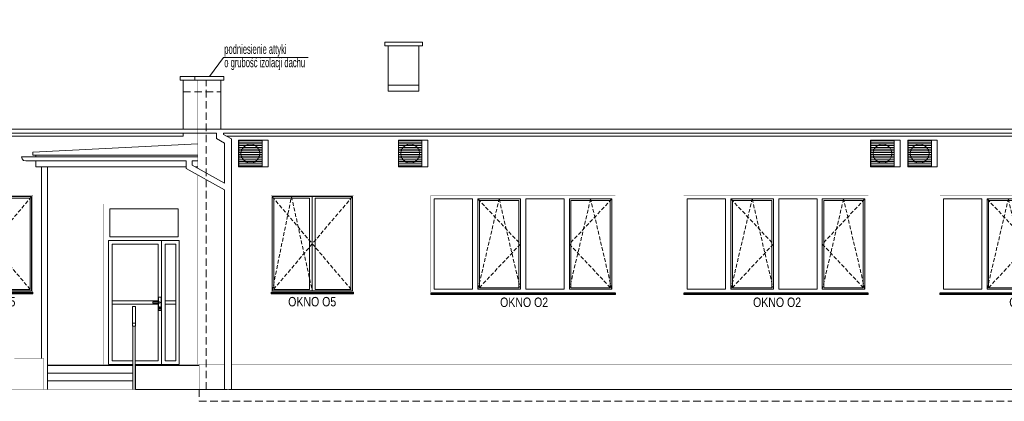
# Model space of a CAD drawing. Header units: millimetres. Extents: x 18880 to 99371, y -5529 to 27899.
# Tile 20 of 161: x 23323 to 24993, y 4172 to 4819. Entities that reach past the tile are written whole.
import ezdxf

# ---------------------------------------------------------------- set-up
doc = ezdxf.new("R2010")
doc.units = ezdxf.units.MM
doc.linetypes.add('DASHED', pattern=[19.05, 12.7, -6.35])
for name, color, linetype, lineweight in [('AA_HATCH', 251, 'Continuous', 0), ('AA_OPIS', 2, 'Continuous', 0), ('AA_WIDOK', 254, 'Continuous', 0)]:
    doc.layers.add(name, color=color, linetype=linetype, lineweight=lineweight)
doc.styles.add('ARIAL', font='arial.ttf')
doc.styles.add('DIM07', font='romans.shx', dxfattribs={"width": 0.7})

# ---------------------------------------------------------------- blocks, each defined once
blk = doc.blocks.new('okno o1a')
at = {"layer": 'AA_OPIS', "linetype": 'DASHED', "ltscale": 0.5}
for points in [[(80, -6), (152, -82.5), (80, -159), (116, -6), (152, -159)], [(307, -6), (235, -82.5), (307, -159), (271, -6), (235, -159)]]:
    blk.add_lwpolyline(points, dxfattribs=at)
at = {"layer": 'AA_WIDOK', "color": 255, "const_width": 0.3}
for points in [[(0, -165.6), (0, 0)], [(0, 0), (313, 0)], [(313, 0), (313, -165.6)]]:
    blk.add_lwpolyline(points, dxfattribs=at)
at = {"layer": 'AA_WIDOK'}
for points in [[(6, -159), (6, -6)], [(6, -6), (71, -6)], [(71, -6), (71, -159)], [(80, -159), (80, -6)], [(80, -6), (152, -6)], [(82.5, -156.5), (82.5, -8.5)], [(82.5, -8.5), (149.5, -8.5)], [(149.5, -8.5), (149.5, -156.5)], [(152, -6), (152, -159)], [(161, -159), (161, -6)], [(161, -6), (226, -6)], [(226, -6), (226, -159)], [(235, -159), (235, -6)], [(235, -6), (307, -6)], [(237.5, -156.5), (237.5, -8.5)], [(237.5, -8.5), (304.5, -8.5)], [(304.5, -8.5), (304.5, -156.5)], [(307, -6), (307, -159)], [(71, -159), (6, -159)], [(152, -159), (80, -159)], [(149.5, -156.5), (82.5, -156.5)], [(226, -159), (161, -159)], [(307, -159), (235, -159)], [(304.5, -156.5), (237.5, -156.5)]]:
    blk.add_lwpolyline(points, dxfattribs=at)
at = {"layer": 'AA_WIDOK', "color": 4}
for points in [[(313, -165), (0, -165)], [(0, -165.6), (0, -165.8)], [(0, -165.8), (313, -165.8)], [(0, -167.5), (0, -165.8)], [(313, -165.8), (313, -165.6)], [(313, -167.5), (313, -165.8)], [(0, -167.5), (313, -167.5)], [(0, -168), (0, -167.5)], [(0, -168), (313, -168)], [(313, -168), (313, -167.5)]]:
    blk.add_lwpolyline(points, dxfattribs=at)
at = {"layer": 'AA_OPIS', "insert": (158.3, -173.1), "char_height": 16, "width": 300, "attachment_point": 2, "style": 'ARIAL'}
blk.add_mtext('{\\W0.8;OKNO O2}', dxfattribs=at)
blk = doc.blocks.new('erbdb')
at = {"layer": 'AA_OPIS', "linetype": 'DASHED', "ltscale": 0.5}
for points in [[(-138, -2), (-70, -82), (-138, -162), (-105.3, -2), (-70, -162)], [(-2, -2), (-70, -82), (-2, -162)]]:
    blk.add_lwpolyline(points, dxfattribs=at)
at = {"layer": 'AA_WIDOK', "color": 255, "const_width": 0.3}
for points in [[(-140, -164), (-140, 0)], [(-140, 0), (0, 0)], [(0, 0), (0, -164)]]:
    blk.add_lwpolyline(points, dxfattribs=at)
at = {"layer": 'AA_WIDOK'}
for points in [[(-138, -2), (-138, -162)], [(-2, -2), (-138, -2)], [(-135.5, -4.5), (-135.5, -159.5)], [(-75, -4.5), (-135.5, -4.5)], [(-75, -159.5), (-75, -4.5)], [(-70, -2), (-70, -4.5)], [(-70, -4.5), (-70, -159.5)], [(-65, -4.5), (-65, -159.5)], [(-4.5, -4.5), (-65, -4.5)], [(-4.5, -159.5), (-4.5, -4.5)], [(-2, -162), (-2, -2)], [(-138, -162), (-2, -162)], [(-135.5, -159.5), (-75, -159.5)], [(-70, -159.5), (-70, -162)], [(-65, -159.5), (-4.5, -159.5)]]:
    blk.add_lwpolyline(points, dxfattribs=at)
at = {"layer": 'AA_WIDOK', "color": 4}
for points in [[(-140, -164), (0, -164)], [(-140, -166.5), (-140, -164)], [(-140, -164.8), (-140, -164.6)], [(0, -164.8), (-140, -164.8)], [(0, -166.5), (-140, -166.5)], [(-140, -167), (-140, -166.5)], [(0, -166.5), (0, -164)], [(0, -164.6), (0, -164.8)], [(0, -167), (0, -166.5)], [(0, -167), (-140, -167)]]:
    blk.add_lwpolyline(points, dxfattribs=at)
at = {"layer": 'AA_OPIS', "insert": (-70.2, -172.1), "char_height": 16, "width": 300, "attachment_point": 2, "style": 'ARIAL'}
blk.add_mtext('{\\W0.8;OKNO O5}', dxfattribs=at)

msp = doc.modelspace()

# ---------------------------------------------------------------- linework, layer by layer
at = {"layer": 'AA_OPIS'}
msp.add_lwpolyline([(23645.07638, 4722.88446), (23669.23546, 4755.34742), (23812.49022, 4755.34742)], dxfattribs=at)
at = {"layer": 'AA_WIDOK'}
for points in [[(23942.57638, 4775.10185), (23942.57638, 4781.10185), (24006.57638, 4781.10185), (24006.57638, 4775.10185)], [(23564.07638, 4444.88446), (23594.07638, 4444.88446), (23594.07638, 4234.82208), (23564.07638, 4234.82208)], [(23570.07638, 4438.88446), (23588.07638, 4438.88446), (23588.07638, 4240.82208), (23570.07638, 4240.82208)], [(23558.07638, 4336.88446), (23480.07638, 4336.88446), (23480.07638, 4342.88446), (23558.07638, 4342.88446)], [(23559.07638, 4326.08251), (23563.07638, 4326.08251), (23563.07638, 4349.08251), (23559.07638, 4349.08251)], [(23588.07638, 4336.88446), (23570.07638, 4336.88446), (23570.07638, 4342.88446), (23588.07638, 4342.88446)]]:
    msp.add_lwpolyline(points, close=True, dxfattribs=at)
for points in [[(23948.57638, 4775.10185), (23948.57638, 4698.25504)], [(24000.57638, 4775.10185), (24000.57638, 4698.25504)], [(23600.57638, 4716.88446), (23600.57638, 4637.19645)], [(23664.57638, 4716.88446), (23664.57638, 4637.19645)], [(24000.57638, 4708.25504), (23948.57638, 4708.25504)], [(24000.57638, 4698.25504), (23948.57638, 4698.25504)], [(23600.57638, 4636.89645), (23600.57638, 4637.19645)], [(23600.57638, 4633.88446), (23600.57638, 4636.89645)], [(23600.57638, 4621.92337), (23600.57638, 4626.88446)], [(23664.57638, 4637.19645), (23664.57638, 4636.89645)], [(23664.57638, 4633.88446), (23664.57638, 4636.89645)], [(21831.06264, 4621.92337), (23600.57638, 4621.92337)], [(23674.19495, 4621.92337), (25246.57638, 4621.92337)], [(23694.68367, 4614.88446), (23744.68367, 4614.88446)], [(23694.68367, 4569.88446), (23694.68367, 4614.88446)], [(23694.68367, 4611.88446), (23695.18367, 4611.88446)], [(23694.68367, 4608.88446), (23695.18367, 4608.88446)], [(23695.18367, 4614.43446), (23695.18367, 4570.33446)], [(23734.68367, 4614.43446), (23695.18367, 4614.43446)], [(23695.18367, 4611.88446), (23734.68367, 4611.88446)], [(23695.18367, 4608.88446), (23734.68367, 4608.88446)], [(23734.68367, 4570.33446), (23734.68367, 4614.43446)], [(23744.68367, 4614.88446), (23744.68367, 4569.88446)], [(23965.57638, 4614.88446), (24015.57638, 4614.88446)], [(23965.57638, 4569.88446), (23965.57638, 4614.88446)], [(23965.57638, 4611.88446), (23966.07638, 4611.88446)], [(23965.57638, 4608.88446), (23966.07638, 4608.88446)], [(23966.07638, 4614.43446), (23966.07638, 4570.33446)], [(24005.57638, 4614.43446), (23966.07638, 4614.43446)], [(23966.07638, 4611.88446), (24005.57638, 4611.88446)], [(23966.07638, 4608.88446), (24005.57638, 4608.88446)], [(24005.57638, 4570.33446), (24005.57638, 4614.43446)], [(24015.57638, 4614.88446), (24015.57638, 4569.88446)], [(24766.57638, 4614.88446), (24816.57638, 4614.88446)], [(24766.57638, 4569.88446), (24766.57638, 4614.88446)], [(24766.57638, 4611.88446), (24767.07638, 4611.88446)], [(24766.57638, 4608.88446), (24767.07638, 4608.88446)], [(24767.07638, 4614.43446), (24767.07638, 4570.33446)], [(24806.57638, 4614.43446), (24767.07638, 4614.43446)], [(24767.07638, 4611.88446), (24806.57638, 4611.88446)], [(24767.07638, 4608.88446), (24806.57638, 4608.88446)], [(24806.57638, 4570.33446), (24806.57638, 4614.43446)], [(24816.57638, 4614.88446), (24816.57638, 4569.88446)], [(24829.57638, 4614.88446), (24879.57638, 4614.88446)], [(24829.57638, 4569.88446), (24829.57638, 4614.88446)], [(24829.57638, 4611.88446), (24830.07638, 4611.88446)], [(24829.57638, 4608.88446), (24830.07638, 4608.88446)], [(24830.07638, 4614.43446), (24830.07638, 4570.33446)], [(24869.57638, 4614.43446), (24830.07638, 4614.43446)], [(24830.07638, 4611.88446), (24869.57638, 4611.88446)], [(24830.07638, 4608.88446), (24869.57638, 4608.88446)], [(24869.57638, 4570.33446), (24869.57638, 4614.43446)], [(24879.57638, 4614.88446), (24879.57638, 4569.88446)], [(23694.68367, 4605.88446), (23695.18367, 4605.88446)], [(23694.68367, 4602.88446), (23695.18367, 4602.88446)], [(23694.68367, 4599.88446), (23695.18367, 4599.88446)], [(23694.68367, 4596.88446), (23695.18367, 4596.88446)], [(23694.68367, 4593.88446), (23695.18367, 4593.88446)], [(23695.18367, 4605.88446), (23734.68367, 4605.88446)], [(23695.18367, 4602.88446), (23734.68367, 4602.88446)], [(23695.18367, 4599.88446), (23734.68367, 4599.88446)], [(23695.18367, 4596.88446), (23734.68367, 4596.88446)], [(23695.18367, 4593.88446), (23734.68367, 4593.88446)], [(23699.64859, 4597.85678), (23698.68367, 4592.38446)], [(23698.68367, 4592.38446), (23699.64859, 4586.91214)], [(23702.42696, 4602.66906), (23699.64859, 4597.85678)], [(23706.68367, 4606.24087), (23702.42696, 4602.66906)], [(23711.9053, 4608.14138), (23706.68367, 4606.24087)], [(23717.46204, 4608.14138), (23711.9053, 4608.14138)], [(23722.68367, 4606.24087), (23717.46204, 4608.14138)], [(23726.94038, 4602.66906), (23722.68367, 4606.24087)], [(23729.71875, 4597.85678), (23726.94038, 4602.66906)], [(23730.68367, 4592.38446), (23729.71875, 4597.85678)], [(23729.71875, 4586.91214), (23730.68367, 4592.38446)], [(23965.57638, 4605.88446), (23966.07638, 4605.88446)], [(23965.57638, 4602.88446), (23966.07638, 4602.88446)], [(23965.57638, 4599.88446), (23966.07638, 4599.88446)], [(23965.57638, 4596.88446), (23966.07638, 4596.88446)], [(23965.57638, 4593.88446), (23966.07638, 4593.88446)], [(23966.07638, 4605.88446), (24005.57638, 4605.88446)], [(23966.07638, 4602.88446), (24005.57638, 4602.88446)], [(23966.07638, 4599.88446), (24005.57638, 4599.88446)], [(23966.07638, 4596.88446), (24005.57638, 4596.88446)], [(23966.07638, 4593.88446), (24005.57638, 4593.88446)], [(23970.5413, 4597.85678), (23969.57638, 4592.38446)], [(23969.57638, 4592.38446), (23970.5413, 4586.91214)], [(23973.31967, 4602.66906), (23970.5413, 4597.85678)], [(23977.57638, 4606.24087), (23973.31967, 4602.66906)], [(23982.79801, 4608.14138), (23977.57638, 4606.24087)], [(23988.35475, 4608.14138), (23982.79801, 4608.14138)], [(23993.57638, 4606.24087), (23988.35475, 4608.14138)], [(23997.83309, 4602.66906), (23993.57638, 4606.24087)], [(24000.61146, 4597.85678), (23997.83309, 4602.66906)], [(24001.57638, 4592.38446), (24000.61146, 4597.85678)], [(24000.61146, 4586.91214), (24001.57638, 4592.38446)], [(24766.57638, 4605.88446), (24767.07638, 4605.88446)], [(24766.57638, 4602.88446), (24767.07638, 4602.88446)], [(24766.57638, 4599.88446), (24767.07638, 4599.88446)], [(24766.57638, 4596.88446), (24767.07638, 4596.88446)], [(24766.57638, 4593.88446), (24767.07638, 4593.88446)], [(24767.07638, 4605.88446), (24806.57638, 4605.88446)], [(24767.07638, 4602.88446), (24806.57638, 4602.88446)], [(24767.07638, 4599.88446), (24806.57638, 4599.88446)], [(24767.07638, 4596.88446), (24806.57638, 4596.88446)], [(24767.07638, 4593.88446), (24806.57638, 4593.88446)], [(24771.5413, 4597.85678), (24770.57638, 4592.38446)], [(24770.57638, 4592.38446), (24771.5413, 4586.91214)], [(24774.31967, 4602.66906), (24771.5413, 4597.85678)], [(24778.57638, 4606.24087), (24774.31967, 4602.66906)], [(24783.79801, 4608.14138), (24778.57638, 4606.24087)], [(24789.35475, 4608.14138), (24783.79801, 4608.14138)], [(24794.57638, 4606.24087), (24789.35475, 4608.14138)], [(24798.83309, 4602.66906), (24794.57638, 4606.24087)], [(24801.61146, 4597.85678), (24798.83309, 4602.66906)], [(24802.57638, 4592.38446), (24801.61146, 4597.85678)], [(24801.61146, 4586.91214), (24802.57638, 4592.38446)], [(24829.57638, 4605.88446), (24830.07638, 4605.88446)], [(24829.57638, 4602.88446), (24830.07638, 4602.88446)], [(24829.57638, 4599.88446), (24830.07638, 4599.88446)], [(24829.57638, 4596.88446), (24830.07638, 4596.88446)], [(24829.57638, 4593.88446), (24830.07638, 4593.88446)], [(24830.07638, 4605.88446), (24869.57638, 4605.88446)], [(24830.07638, 4602.88446), (24869.57638, 4602.88446)], [(24830.07638, 4599.88446), (24869.57638, 4599.88446)], [(24830.07638, 4596.88446), (24869.57638, 4596.88446)], [(24830.07638, 4593.88446), (24869.57638, 4593.88446)], [(24834.5413, 4597.85678), (24833.57638, 4592.38446)], [(24833.57638, 4592.38446), (24834.5413, 4586.91214)], [(24837.31967, 4602.66906), (24834.5413, 4597.85678)], [(24841.57638, 4606.24087), (24837.31967, 4602.66906)], [(24846.79801, 4608.14138), (24841.57638, 4606.24087)], [(24852.35475, 4608.14138), (24846.79801, 4608.14138)], [(24857.57638, 4606.24087), (24852.35475, 4608.14138)], [(24861.83309, 4602.66906), (24857.57638, 4606.24087)], [(24864.61146, 4597.85678), (24861.83309, 4602.66906)], [(24865.57638, 4592.38446), (24864.61146, 4597.85678)], [(24864.61146, 4586.91214), (24865.57638, 4592.38446)], [(23350.57638, 4586.88446), (23350.57638, 4589.88446)], [(23350.57638, 4569.88446), (23350.57638, 4579.88446)], [(23694.68367, 4590.88446), (23695.18367, 4590.88446)], [(23694.68367, 4587.88446), (23695.18367, 4587.88446)], [(23694.68367, 4584.88446), (23695.18367, 4584.88446)], [(23694.68367, 4581.88446), (23695.18367, 4581.88446)], [(23694.68367, 4578.88446), (23695.18367, 4578.88446)], [(23694.68367, 4575.88446), (23695.18367, 4575.88446)], [(23695.18367, 4590.88446), (23734.68367, 4590.88446)], [(23695.18367, 4587.88446), (23734.68367, 4587.88446)], [(23695.18367, 4584.88446), (23734.68367, 4584.88446)], [(23695.18367, 4581.88446), (23734.68367, 4581.88446)], [(23695.18367, 4578.88446), (23734.68367, 4578.88446)], [(23695.18367, 4575.88446), (23734.68367, 4575.88446)], [(23699.64859, 4586.91214), (23702.42696, 4582.09986)], [(23702.42696, 4582.09986), (23706.68367, 4578.52805)], [(23706.68367, 4578.52805), (23711.9053, 4576.62754)], [(23711.9053, 4576.62754), (23717.46204, 4576.62754)], [(23717.46204, 4576.62754), (23722.68367, 4578.52805)], [(23722.68367, 4578.52805), (23726.94038, 4582.09986)], [(23726.94038, 4582.09986), (23729.71875, 4586.91214)], [(23965.57638, 4590.88446), (23966.07638, 4590.88446)], [(23965.57638, 4587.88446), (23966.07638, 4587.88446)], [(23965.57638, 4584.88446), (23966.07638, 4584.88446)], [(23965.57638, 4581.88446), (23966.07638, 4581.88446)], [(23965.57638, 4578.88446), (23966.07638, 4578.88446)], [(23965.57638, 4575.88446), (23966.07638, 4575.88446)], [(23966.07638, 4590.88446), (24005.57638, 4590.88446)], [(23966.07638, 4587.88446), (24005.57638, 4587.88446)], [(23966.07638, 4584.88446), (24005.57638, 4584.88446)], [(23966.07638, 4581.88446), (24005.57638, 4581.88446)], [(23966.07638, 4578.88446), (24005.57638, 4578.88446)], [(23966.07638, 4575.88446), (24005.57638, 4575.88446)], [(23970.5413, 4586.91214), (23973.31967, 4582.09986)], [(23973.31967, 4582.09986), (23977.57638, 4578.52805)], [(23977.57638, 4578.52805), (23982.79801, 4576.62754)], [(23982.79801, 4576.62754), (23988.35475, 4576.62754)], [(23988.35475, 4576.62754), (23993.57638, 4578.52805)], [(23993.57638, 4578.52805), (23997.83309, 4582.09986)], [(23997.83309, 4582.09986), (24000.61146, 4586.91214)], [(24766.57638, 4590.88446), (24767.07638, 4590.88446)], [(24766.57638, 4587.88446), (24767.07638, 4587.88446)], [(24766.57638, 4584.88446), (24767.07638, 4584.88446)], [(24766.57638, 4581.88446), (24767.07638, 4581.88446)], [(24766.57638, 4578.88446), (24767.07638, 4578.88446)], [(24766.57638, 4575.88446), (24767.07638, 4575.88446)], [(24767.07638, 4590.88446), (24806.57638, 4590.88446)], [(24767.07638, 4587.88446), (24806.57638, 4587.88446)], [(24767.07638, 4584.88446), (24806.57638, 4584.88446)], [(24767.07638, 4581.88446), (24806.57638, 4581.88446)], [(24767.07638, 4578.88446), (24806.57638, 4578.88446)], [(24767.07638, 4575.88446), (24806.57638, 4575.88446)], [(24771.5413, 4586.91214), (24774.31967, 4582.09986)], [(24774.31967, 4582.09986), (24778.57638, 4578.52805)], [(24778.57638, 4578.52805), (24783.79801, 4576.62754)], [(24783.79801, 4576.62754), (24789.35475, 4576.62754)], [(24789.35475, 4576.62754), (24794.57638, 4578.52805)], [(24794.57638, 4578.52805), (24798.83309, 4582.09986)], [(24798.83309, 4582.09986), (24801.61146, 4586.91214)], [(24829.57638, 4590.88446), (24830.07638, 4590.88446)], [(24829.57638, 4587.88446), (24830.07638, 4587.88446)], [(24829.57638, 4584.88446), (24830.07638, 4584.88446)], [(24829.57638, 4581.88446), (24830.07638, 4581.88446)], [(24829.57638, 4578.88446), (24830.07638, 4578.88446)], [(24829.57638, 4575.88446), (24830.07638, 4575.88446)], [(24830.07638, 4590.88446), (24869.57638, 4590.88446)], [(24830.07638, 4587.88446), (24869.57638, 4587.88446)], [(24830.07638, 4584.88446), (24869.57638, 4584.88446)], [(24830.07638, 4581.88446), (24869.57638, 4581.88446)], [(24830.07638, 4578.88446), (24869.57638, 4578.88446)], [(24830.07638, 4575.88446), (24869.57638, 4575.88446)], [(24834.5413, 4586.91214), (24837.31967, 4582.09986)], [(24837.31967, 4582.09986), (24841.57638, 4578.52805)], [(24841.57638, 4578.52805), (24846.79801, 4576.62754)], [(24846.79801, 4576.62754), (24852.35475, 4576.62754)], [(24852.35475, 4576.62754), (24857.57638, 4578.52805)], [(24857.57638, 4578.52805), (24861.83309, 4582.09986)], [(24861.83309, 4582.09986), (24864.61146, 4586.91214)], [(23350.57638, 4569.88446), (23605.85171, 4569.88446)], [(23360.57638, 4244.82208), (23360.57638, 4569.88446)], [(23370.57638, 4192.32208), (23370.57638, 4569.88446)], [(23621.08055, 4569.88446), (23625.57638, 4569.88446)], [(23694.68367, 4572.88446), (23695.18367, 4572.88446)], [(23744.68367, 4569.88446), (23694.68367, 4569.88446)], [(23695.18367, 4572.88446), (23734.68367, 4572.88446)], [(23695.18367, 4570.33446), (23734.68367, 4570.33446)], [(23965.57638, 4572.88446), (23966.07638, 4572.88446)], [(24015.57638, 4569.88446), (23965.57638, 4569.88446)], [(23966.07638, 4572.88446), (24005.57638, 4572.88446)], [(23966.07638, 4570.33446), (24005.57638, 4570.33446)], [(24766.57638, 4572.88446), (24767.07638, 4572.88446)], [(24816.57638, 4569.88446), (24766.57638, 4569.88446)], [(24767.07638, 4572.88446), (24806.57638, 4572.88446)], [(24767.07638, 4570.33446), (24806.57638, 4570.33446)], [(24829.57638, 4572.88446), (24830.07638, 4572.88446)], [(24879.57638, 4569.88446), (24829.57638, 4569.88446)], [(24830.07638, 4572.88446), (24869.57638, 4572.88446)], [(24830.07638, 4570.33446), (24869.57638, 4570.33446)], [(23476.07638, 4498.88446), (23592.07638, 4498.88446)], [(23476.07638, 4450.88446), (23476.07638, 4498.88446)], [(23592.07638, 4450.88446), (23592.07638, 4498.88446)], [(23594.07638, 4234.82208), (23594.07638, 4444.88446), (23474.07638, 4444.88446), (23474.07638, 4234.82208)], [(23515.07638, 4234.82208), (23474.07638, 4234.82208), (23474.07638, 4444.88446), (23564.07638, 4444.88446), (23564.07638, 4234.82208), (23519.07638, 4234.82208)], [(23476.07638, 4450.88446), (23592.07638, 4450.88446)], [(23515.07638, 4240.82208), (23480.07638, 4240.82208), (23480.07638, 4438.88446), (23558.07638, 4438.88446), (23558.07638, 4240.82208), (23519.07638, 4240.82208)], [(23514.57638, 4332.84966), (23514.57638, 4304.89097)], [(23519.57638, 4332.84966), (23514.57638, 4332.84966)], [(23519.57638, 4332.84966), (23519.57638, 4304.89097)], [(23519.57638, 4304.89097), (23514.57638, 4304.89097)], [(23514.57638, 4304.89097), (23514.57638, 4299.89877)], [(23514.57638, 4299.89877), (23519.57638, 4299.89877)], [(23515.07638, 4192.32208), (23515.07638, 4299.89877)], [(23519.07638, 4192.32208), (23519.07638, 4299.89877)], [(23519.57638, 4299.89877), (23519.57638, 4304.89097)], [(23370.57638, 4232.82208), (23515.07638, 4232.82208)], [(23519.07638, 4232.82208), (23519.57638, 4232.82208)], [(23519.57638, 4232.82208), (23519.57638, 4192.33045)], [(23627.57638, 4232.82208), (23519.57638, 4232.82208)], [(23370.57638, 4219.82208), (23515.07638, 4219.82208)], [(23519.07638, 4222.82208), (23519.57638, 4222.82208)], [(23519.07638, 4212.82208), (23519.57638, 4212.82208)], [(23370.57638, 4206.82208), (23515.07638, 4206.82208)], [(23519.57638, 4192.32208), (23519.57638, 4192.33045)], [(23519.57638, 4192.33045), (23639.57638, 4192.33045)], [(23639.57638, 4192.32208), (23639.57638, 4192.33045)], [(23670.82492, 4192.32208), (23639.57638, 4192.32208)], [(23670.82492, 4192.32208), (23670.83564, 4192.32208)], [(23671.01786, 4192.32208), (23671.1185, 4192.32208)], [(23671.1185, 4192.32208), (23671.28142, 4192.32208)], [(23671.78183, 4192.32208), (23672.1278, 4192.32208)], [(23672.1278, 4192.32208), (23672.38146, 4192.32208)], [(23673.16053, 4192.32208), (23673.69918, 4192.32208)], [(23673.69918, 4192.32208), (23674.00496, 4192.32208)], [(23674.94409, 4192.32208), (23675.5934, 4192.32208)], [(23675.5934, 4192.32208), (23675.90474, 4192.32208)], [(23676.86096, 4192.32208), (23677.52209, 4192.32208)], [(23677.52209, 4192.32208), (23677.79159, 4192.32208)], [(23678.61933, 4192.32208), (23679.19162, 4192.32208)], [(23679.19162, 4192.32208), (23679.37826, 4192.32208)], [(23679.95149, 4192.32208), (23680.34782, 4192.32208)], [(23680.34782, 4192.32208), (23680.42318, 4192.32208)], [(23680.65464, 4192.32208), (23680.81467, 4192.32208)], [(25285.57638, 4192.32208), (23680.81467, 4192.32208)]]:
    msp.add_lwpolyline(points, dxfattribs=at)
at = {"layer": 'AA_WIDOK', "color": 9, "const_width": 0.3}
for points in [[(23600.57638, 4714.66645), (23203.57638, 4714.66645)], [(23948.57639, 4714.27645), (23664.57638, 4714.27645)], [(25246.57638, 4714.27645), (24000.57638, 4714.27645)], [(21821.57638, 4658.89645), (23600.57638, 4658.89645)], [(23664.57638, 4658.89645), (25246.57638, 4658.89645)], [(21821.57638, 4636.89645), (23600.57638, 4636.89645)], [(23664.57638, 4636.89645), (25246.57638, 4636.89645)]]:
    msp.add_lwpolyline(points, dxfattribs=at)
at = {"layer": 'AA_WIDOK', "color": 4}
for points in [[(23595.57638, 4716.88446), (23595.57638, 4722.88446)], [(23595.57638, 4722.88446), (23620.57638, 4722.88446)], [(23595.57638, 4716.88446), (23600.57638, 4716.88446)], [(23600.57638, 4716.88446), (23620.57638, 4716.88446)], [(23620.57638, 4716.88446), (23620.57638, 4722.88446)], [(23620.57638, 4722.88446), (23669.57638, 4722.88446)], [(23620.57638, 4716.88446), (23669.57638, 4716.88446)], [(23669.57638, 4716.88446), (23669.57638, 4722.88446)], [(23639.57638, 4633.88446), (21782.57638, 4633.88446)], [(23639.57638, 4626.88446), (21825.85178, 4626.88446)], [(23639.57638, 4633.88446), (25285.57638, 4633.88446)], [(23639.57638, 4626.88446), (23656.97896, 4626.88446)], [(23656.98408, 4626.88446), (23656.98408, 4617.64729), (23670.82492, 4610.09144), (23670.82492, 4542.09594)], [(25285.57638, 4626.88446), (23668.98408, 4626.88446)], [(23668.98408, 4626.88446), (23668.98408, 4624.76804), (23682.82492, 4617.21219), (23682.82492, 4192.32208)], [(23625.57638, 4608.88446), (23345.57638, 4594.88446)], [(23345.57638, 4594.88446), (23345.57638, 4589.88446)], [(23625.57638, 4586.88446), (23326.57638, 4586.88446)], [(23326.57638, 4586.88446), (23327.5142, 4583.38446)], [(23327.5142, 4583.38446), (23330.07638, 4580.82228)], [(23330.07638, 4580.82228), (23333.57638, 4579.88446)], [(23333.57638, 4579.88446), (23605.83586, 4579.88446)], [(23345.57638, 4589.88446), (23350.57638, 4589.88446)], [(23350.57638, 4589.88446), (23625.57638, 4589.88446)], [(23605.85171, 4579.88446), (23605.85171, 4566.94579)], [(23615.82002, 4579.88446), (23615.82002, 4572.82314)], [(23625.57638, 4579.88446), (23615.83586, 4579.88446)], [(23605.85171, 4566.94579), (23670.83564, 4530.64404)], [(23615.82002, 4572.82314), (23670.91891, 4542.04343)], [(23670.82492, 4530.65003), (23670.82492, 4192.32208)]]:
    msp.add_lwpolyline(points, dxfattribs=at)
at = {"layer": 'AA_WIDOK', "const_width": 0.5}
for points in [[(23625.57638, 4567.37297), (23625.57638, 4716.88446)], [(23625.57638, 4234.82208), (23625.57638, 4555.92706)], [(23314.57638, 4244.82208), (23364.57638, 4244.82208)], [(23364.57638, 4192.32208), (23364.57638, 4244.82208)], [(23370.57638, 4234.82208), (23466.57638, 4234.82208)], [(23466.57638, 4234.82208), (23515.07638, 4234.82208)], [(23519.07638, 4234.82208), (23606.57638, 4234.82208)], [(23606.57638, 4234.82208), (23639.57638, 4234.82208)], [(23627.57638, 4192.32208), (23627.57638, 4234.82208)], [(23639.57638, 4234.82208), (23670.82492, 4234.82208)], [(23682.82492, 4234.82208), (25285.57638, 4234.82208)]]:
    msp.add_lwpolyline(points, dxfattribs=at)
at = {"layer": 'AA_WIDOK', "color": 8, "linetype": 'DASHED'}
for points in [[(23639.57638, 4192.32208), (23639.57638, 4716.88446)], [(23600.57638, 4696.88446), (23664.57638, 4696.88446)], [(23627.57638, 4192.32208), (23627.57638, 4172.32208), (25283.57638, 4172.32208), (25283.57638, 4192.32208)]]:
    msp.add_lwpolyline(points, dxfattribs=at)
at = {"layer": 'AA_WIDOK', "color": 255, "const_width": 0.3}
msp.add_lwpolyline([(23465.57638, 4234.82208), (23465.57638, 4506.88446), (23602.57638, 4506.88446), (23602.57638, 4234.82208)], dxfattribs=at)
at = {"layer": 'AA_WIDOK'}
msp.add_lwpolyline([(23549.25571, 4338.88446), (23560.76578, 4338.88446, 1), (23560.76578, 4340.88446), (23549.25571, 4340.88446)], format="xyb", close=True, dxfattribs=at)
msp.add_lwpolyline([(23560.37637, 4330.79432), (23560.37637, 4329.25593, 1), (23561.77637, 4329.25593), (23561.77637, 4330.79432)], format="xyb", dxfattribs=at)
at = {"layer": 'AA_WIDOK', "color": 3, "const_width": 0.5}
msp.add_lwpolyline([(19846.57638, 4192.32208), (25379.31536, 4192.32208)], dxfattribs=at)
at = {"layer": 'AA_WIDOK'}
msp.add_circle((23561.07637, 4331.50846), 1, dxfattribs=at)

# ---------------------------------------------------------------- block references
at = {"layer": 'AA_HATCH'}
for name, p in [('erbdb', (23345.57638, 4521.32208)), ('erbdb', (23889.68367, 4521.32208)), ('okno o1a', (24020.57638, 4521.32208)), ('okno o1a', (24449.57638, 4521.32208)), ('okno o1a', (24884.07638, 4521.32208))]:
    msp.add_blockref(name, p, dxfattribs=at)

# ---------------------------------------------------------------- texts
at = {"layer": 'AA_OPIS', "insert": (23670.39872, 4733.8846), "char_height": 16, "width": 151.2593731, "attachment_point": 7, "line_spacing_factor": 0.85, "style": 'DIM07'}
msp.add_mtext('{\\fArial Narrow|b0|i0|c238|p34;podniesienie attyki\\Po grubość izolacji dachu}', dxfattribs=at)

doc.saveas('drawing.dxf')
